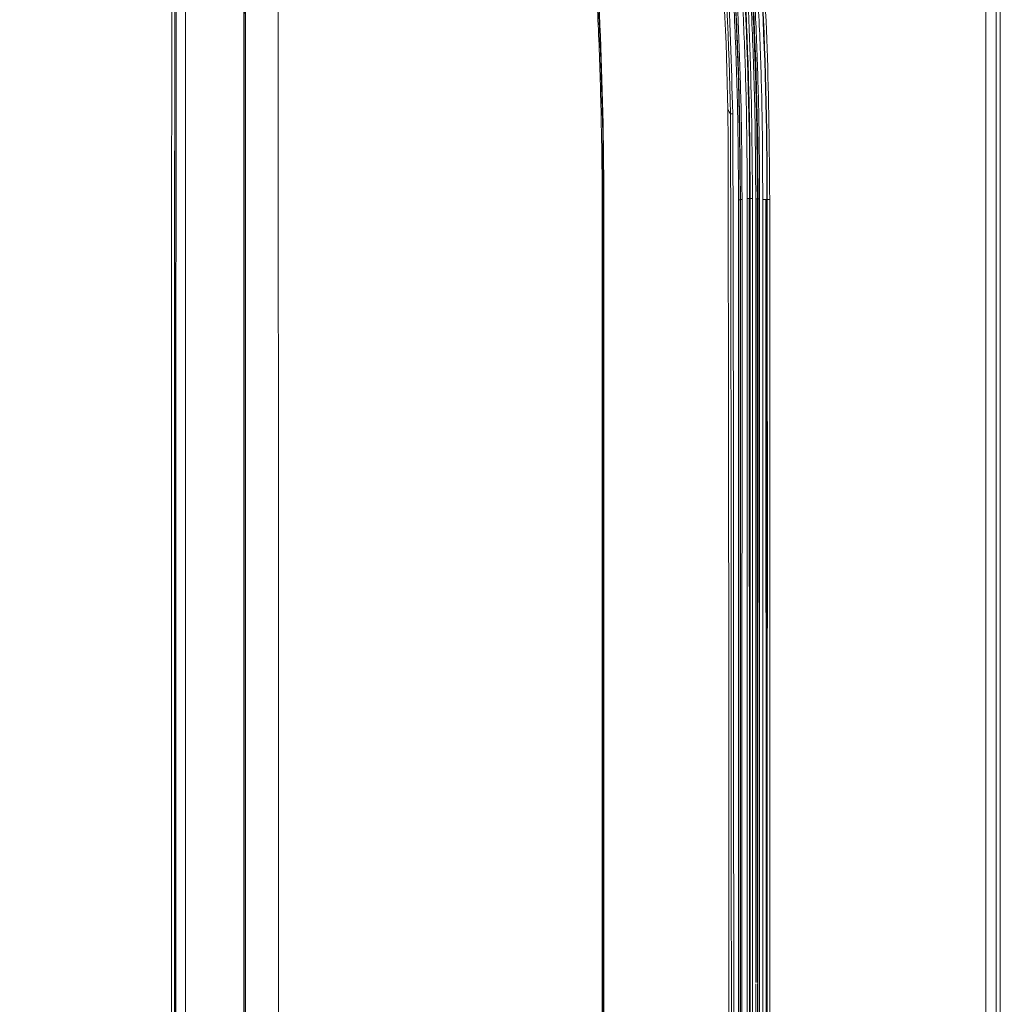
# Model space of a CAD drawing. Extents: x 4615668 to 9294084, y 16339 to 10688993.
# Tile 217 of 256: x 4720949 to 4720961, y 5342570 to 5342583. Entities that reach past the tile are written whole.
import ezdxf

# ---------------------------------------------------------------- set-up
doc = ezdxf.new("R2010")
doc.units = 0
doc.header["$MEASUREMENT"] = 0
doc.layers.add('WM_KLIM_urządzenia', color=3, linetype='Continuous', lineweight=13)
doc.layers.add('Wymiat 100', color=251, linetype='Continuous', lineweight=5)

# ---------------------------------------------------------------- blocks, each defined once
blk = doc.blocks.new('G$C189976BA')
at = {"layer": 'WM_KLIM_urządzenia', "linetype": 'Continuous'}
for p, q in [((83.338, 20.205), (83.338, 63.141)), ((78.203, 52.503), (78.21, 52.504)), ((78.206, 52.156), (78.213, 52.156)), ((79.98, 41.673), (79.981, 51.812)), ((80.096, 41.781), (80.095, 51.822)), ((80.107, 41.673), (80.107, 51.822)), ((80.197, 41.69), (80.197, 51.817)), ((80.309, 51.809), (80.315, 40.415)), ((80.095, 31.529), (80.096, 41.781)), ((78.207, 41.721), (78.207, 31.639)), ((79.981, 31.536), (79.98, 41.673))]:
    blk.add_line(p, q, dxfattribs=at)
for centre, major_axis, ratio, start_param, end_param in [((78.185, 52.503), (-0.0175, -0.0002), 0.002724, 3.196707, 4.553231), ((78.19, 51.804), (-0.0175, 0), 0.004408, 3.196704, 4.552584), ((79.951, 51.805), (0.0263, 0), 0.002512, 0.02618, 1.384944)]:
    blk.add_ellipse(centre, major_axis=major_axis, ratio=ratio, start_param=start_param, end_param=end_param, dxfattribs=at)
for points, knots in [([(68.648, 76.117), (68.84, 76.002), (69.222, 75.773), (69.778, 75.41), (70.317, 75.035), (70.839, 74.648), (71.344, 74.248), (71.832, 73.837), (72.303, 73.414), (72.758, 72.98), (73.197, 72.534), (73.619, 72.078), (74.583, 70.972), (76.074, 68.904), (77.321, 66.414), (78.193, 64.12), (78.734, 62.365), (79.17, 60.502), (79.488, 58.738), (79.717, 57.022), (79.874, 55.233), (79.962, 53.499), (79.972, 52.362), (79.977, 51.805)], [0, 0, 0, 0, 0.023837, 0.047401, 0.070711, 0.093787, 0.116648, 0.139312, 0.161799, 0.184127, 0.206312, 0.228372, 0.250324, 0.362591, 0.498941, 0.545611, 0.624112, 0.694399, 0.749402, 0.815055, 0.878883, 0.940626, 1, 1, 1, 1]), ([(79.956, 51.805), (79.953, 52.183), (79.949, 52.93), (79.912, 54.04), (79.853, 55.127), (79.769, 56.192), (79.661, 57.235), (79.529, 58.255), (79.373, 59.253), (79.193, 60.228), (78.988, 61.181), (78.758, 62.112), (78.504, 63.02), (78.226, 63.906), (77.923, 64.769), (77.525, 65.79), (77.009, 66.952), (76.345, 68.233), (75.614, 69.448), (74.816, 70.598), (73.952, 71.682), (73.021, 72.7), (72.024, 73.652), (70.96, 74.538), (69.834, 75.362), (69.037, 75.85), (68.636, 76.096)], [0, 0, 0, 0, 0.04023, 0.079682, 0.118374, 0.156329, 0.193568, 0.230116, 0.265998, 0.301241, 0.335873, 0.369925, 0.403428, 0.436415, 0.468922, 0.500984, 0.553239, 0.60442, 0.654723, 0.70435, 0.753511, 0.802426, 0.851313, 0.900393, 0.949884, 1, 1, 1, 1]), ([(79.819, 52.973), (79.781, 54.791), (79.644, 56.607), (79.117, 60.205), (78.726, 61.987), (77.604, 65.444), (76.875, 67.122), (75.485, 69.466), (74.971, 70.218), (73.85, 71.648), (73.241, 72.325), (72.593, 72.963)], [0, 0, 0, 0, 0.25, 0.25, 0.5, 0.5, 0.75, 0.75, 0.875, 0.875, 1, 1, 1, 1]), ([(79.852, 52.918), (79.815, 54.742), (79.679, 56.564), (79.152, 60.174), (78.76, 61.962), (77.635, 65.432), (76.904, 67.116), (75.044, 70.252), (73.907, 71.697), (72.607, 72.977)], [0, 0, 0, 0, 0.250001, 0.250001, 0.500002, 0.500002, 0.750003, 0.750003, 1, 1, 1, 1]), ([(72.626, 72.997), (72.788, 72.835), (73.11, 72.511), (73.574, 72.007), (74.022, 71.49), (74.598, 70.78), (75.273, 69.861), (76.244, 68.338), (77.287, 66.305), (78.253, 63.764), (78.979, 61.1), (79.416, 58.72), (79.676, 56.598), (79.824, 54.778), (79.863, 53.544), (79.882, 52.919)], [0, 0, 0, 0, 0.031316, 0.062575, 0.093808, 0.125047, 0.187638, 0.250003, 0.372184, 0.499931, 0.621651, 0.74995, 0.831026, 0.914327, 1, 1, 1, 1]), ([(79.98, 51.812), (79.977, 52.181), (79.973, 52.927), (79.936, 54.055), (79.873, 55.201), (79.779, 56.362), (79.642, 57.618), (79.433, 59.089), (79.129, 60.703), (78.795, 62.094), (78.566, 62.88), (78.49, 63.139)], [0, 0, 0, 0, 0.096657, 0.195126, 0.295247, 0.396867, 0.499845, 0.625972, 0.785647, 0.929436, 1, 1, 1, 1]), ([(78.516, 63.133), (78.591, 62.877), (78.741, 62.361), (78.942, 61.574), (79.127, 60.771), (79.293, 59.95), (79.443, 59.113), (79.574, 58.259), (79.688, 57.388), (79.785, 56.5), (79.864, 55.595), (79.925, 54.673), (79.969, 53.734), (79.996, 52.779), (79.999, 52.136), (80.001, 51.812)], [0, 0, 0, 0, 0.069826, 0.140679, 0.212606, 0.285652, 0.359861, 0.435273, 0.511929, 0.589867, 0.669123, 0.749731, 0.831726, 0.915139, 1, 1, 1, 1]), ([(80.068, 51.822), (80.066, 52.151), (80.064, 52.804), (80.036, 53.776), (79.991, 54.735), (79.926, 55.679), (79.842, 56.61), (79.718, 57.719), (79.536, 58.995), (79.275, 60.423), (78.967, 61.8), (78.714, 62.692), (78.589, 63.133)], [0, 0, 0, 0, 0.086155, 0.17112, 0.25493, 0.337621, 0.41923, 0.499795, 0.630229, 0.756935, 0.880119, 1, 1, 1, 1]), ([(78.718, 63.137), (78.792, 62.884), (78.94, 62.372), (79.139, 61.59), (79.323, 60.789), (79.49, 59.969), (79.639, 59.131), (79.771, 58.274), (79.886, 57.4), (79.982, 56.51), (80.062, 55.602), (80.123, 54.678), (80.167, 53.738), (80.194, 52.782), (80.197, 52.14), (80.199, 51.817)], [0, 0, 0, 0, 0.069154, 0.139585, 0.211307, 0.284328, 0.358652, 0.434277, 0.511193, 0.589406, 0.668926, 0.749754, 0.831884, 0.915305, 1, 1, 1, 1]), ([(80.208, 51.817), (80.207, 53.725), (80.108, 55.638), (79.641, 59.428), (79.272, 61.308), (78.726, 63.139)], [0, 0, 0, 0, 0.5, 0.5, 1, 1, 1, 1]), ([(78.752, 63.132), (78.826, 62.876), (78.976, 62.359), (79.175, 61.57), (79.359, 60.765), (79.525, 59.944), (79.673, 59.106), (79.804, 58.252), (79.917, 57.381), (80.013, 56.494), (80.092, 55.591), (80.153, 54.67), (80.196, 53.734), (80.223, 52.781), (80.227, 52.14), (80.228, 51.817)], [0, 0, 0, 0, 0.070026, 0.141048, 0.213112, 0.286264, 0.360544, 0.435994, 0.512654, 0.59056, 0.669749, 0.750255, 0.832112, 0.91535, 1, 1, 1, 1]), ([(80.268, 51.809), (80.267, 52.136), (80.266, 52.787), (80.239, 53.758), (80.194, 54.717), (80.129, 55.663), (80.046, 56.598), (79.921, 57.712), (79.741, 58.992), (79.48, 60.422), (79.175, 61.8), (78.923, 62.692), (78.799, 63.132)], [0, 0, 0, 0, 0.085721, 0.170431, 0.254167, 0.336965, 0.418862, 0.499897, 0.630479, 0.75722, 0.880321, 1, 1, 1, 1]), ([(78.622, 63.124), (79.167, 61.296), (79.533, 59.419), (80, 55.636), (80.102, 53.728), (80.099, 51.822)], [0, 0, 0, 0, 0.5, 0.5, 1, 1, 1, 1]), ([(80.105, 51.822), (80.104, 52.161), (80.101, 52.859), (80.069, 53.937), (80.009, 55.079), (79.914, 56.283), (79.75, 57.803), (79.502, 59.464), (79.17, 61.087), (78.881, 62.256), (78.699, 62.882), (78.63, 63.122)], [0, 0, 0, 0, 0.088758, 0.183128, 0.283097, 0.388654, 0.499798, 0.684202, 0.829028, 0.934289, 1, 1, 1, 1]), ([(78.658, 63.13), (78.73, 62.881), (78.876, 62.378), (79.071, 61.611), (79.252, 60.827), (79.415, 60.027), (79.562, 59.209), (79.693, 58.375), (79.851, 57.2), (80.005, 55.667), (80.119, 53.763), (80.131, 52.475), (80.137, 51.822)], [0, 0, 0, 0, 0.068108, 0.137267, 0.207517, 0.278901, 0.351456, 0.425221, 0.500231, 0.662395, 0.828887, 1, 1, 1, 1]), ([(80.178, 51.817), (80.176, 52.198), (80.171, 52.954), (80.133, 54.076), (80.072, 55.174), (79.987, 56.25), (79.876, 57.302), (79.742, 58.331), (79.583, 59.336), (79.4, 60.319), (79.191, 61.278), (78.96, 62.214), (78.784, 62.827), (78.696, 63.13)], [0, 0, 0, 0, 0.099974, 0.197966, 0.294026, 0.388208, 0.480568, 0.571166, 0.660063, 0.747326, 0.833021, 0.917221, 1, 1, 1, 1]), ([(78.853, 63.123), (79.395, 61.292), (79.758, 59.413), (80.224, 55.626), (80.326, 53.716), (80.321, 51.809)], [0, 0, 0, 0, 0.5, 0.5, 1, 1, 1, 1]), ([(80.326, 51.809), (80.332, 53.716), (80.23, 55.626), (79.764, 59.412), (79.402, 61.291), (78.86, 63.122)], [0, 0, 0, 0, 0.5, 0.5, 1, 1, 1, 1]), ([(78.888, 63.13), (78.96, 62.881), (79.105, 62.378), (79.299, 61.612), (79.478, 60.828), (79.64, 60.027), (79.787, 59.209), (79.917, 58.373), (80.075, 57.192), (80.229, 55.654), (80.342, 53.747), (80.353, 52.46), (80.358, 51.809)], [0, 0, 0, 0, 0.067914, 0.136931, 0.207094, 0.278443, 0.351015, 0.424847, 0.499975, 0.662954, 0.82953, 1, 1, 1, 1]), ([(83.15, 41.673), (83.15, 45.249), (83.151, 52.401), (83.146, 59.553), (83.143, 63.129)], [0, 0, 0, 0, 0.5, 1, 1, 1, 1]), ([(83.283, 63.131), (83.283, 61.418), (83.283, 59.705), (83.283, 55.027), (83.283, 52.062), (83.283, 47.615), (83.283, 46.132), (83.284, 43.658), (83.284, 42.665), (83.284, 41.673)], [0, 0, 0, 0, 0.23948, 0.23948, 0.653998, 0.653998, 0.861257, 0.861257, 1, 1, 1, 1]), ([(72.68, 62.618), (72.679, 61.457), (72.677, 60.296), (72.671, 55.276), (72.669, 51.418), (72.667, 45.597), (72.667, 43.635), (72.667, 41.673)], [0, 0, 0, 0, 0.166312, 0.166312, 0.718994, 0.718994, 1, 1, 1, 1]), ([(73.58, 41.721), (73.58, 43.051), (73.58, 44.38), (73.58, 46.471), (73.58, 47.233), (73.58, 48.757), (73.58, 49.519), (73.58, 51.043), (73.579, 51.805), (73.579, 54.091), (73.578, 55.615), (73.578, 57.901), (73.577, 58.663), (73.577, 60.187), (73.576, 60.948), (73.576, 61.901), (73.576, 62.091), (73.576, 62.282)], [0, 0, 0, 0, 0.193946, 0.193946, 0.305126, 0.305126, 0.416306, 0.416306, 0.527485, 0.527485, 0.749846, 0.749846, 0.861025, 0.861025, 0.972205, 0.972205, 1, 1, 1, 1]), ([(73.582, 62.282), (73.582, 62.092), (73.582, 61.901), (73.583, 60.949), (73.583, 60.187), (73.584, 58.663), (73.584, 57.901), (73.585, 55.615), (73.585, 54.091), (73.586, 51.805), (73.586, 51.043), (73.586, 49.519), (73.586, 48.757), (73.587, 47.233), (73.587, 46.471), (73.587, 44.38), (73.587, 43.051), (73.587, 41.721)], [0, 0, 0, 0, 0.027795, 0.027795, 0.138975, 0.138975, 0.250155, 0.250155, 0.472516, 0.472516, 0.583695, 0.583695, 0.694875, 0.694875, 0.806054, 0.806054, 1, 1, 1, 1]), ([(78.188, 52.503), (78.181, 52.853), (78.168, 53.546), (78.12, 54.574), (78.052, 55.58), (77.962, 56.564), (77.851, 57.527), (77.717, 58.469), (77.562, 59.388), (77.387, 60.287), (77.249, 60.875), (77.181, 61.167)], [0, 0, 0, 0, 0.120087, 0.237782, 0.353143, 0.466231, 0.577111, 0.685852, 0.792528, 0.897216, 1, 1, 1, 1]), ([(77.196, 61.171), (77.497, 59.928), (77.738, 58.587), (78.079, 55.714), (78.18, 54.17), (78.203, 52.503)], [0, 0, 0, 0, 0.5, 0.5, 1, 1, 1, 1]), ([(79.831, 41.673), (79.831, 41.863), (79.831, 42.052), (79.831, 43.001), (79.83, 43.76), (79.83, 45.277), (79.829, 46.036), (79.828, 47.174), (79.828, 47.554), (79.827, 48.312), (79.827, 48.692), (79.825, 49.721), (79.824, 50.372), (79.822, 51.347), (79.821, 51.672), (79.82, 52.323), (79.82, 52.648), (79.819, 52.973)], [0, 0, 0, 0, 0.050363, 0.050363, 0.251817, 0.251817, 0.453271, 0.453271, 0.553998, 0.553998, 0.654724, 0.654724, 0.827362, 0.827362, 0.913681, 0.913681, 1, 1, 1, 1]), ([(79.852, 52.919), (79.854, 52.919), (79.86, 52.919), (79.874, 52.919), (79.882, 52.919)], [0, 0, 0, 0, 0.394489, 1, 1, 1, 1]), ([(79.863, 41.792), (79.862, 42.719), (79.862, 44.573), (79.86, 47.355), (79.858, 50.137), (79.854, 51.991), (79.852, 52.919)], [0, 0, 0, 0, 0.25, 0.5, 0.75, 1, 1, 1, 1]), ([(79.882, 52.919), (79.884, 52.156), (79.885, 51.393), (79.887, 50.251), (79.888, 49.871), (79.889, 49.112), (79.889, 48.733), (79.89, 48.164), (79.89, 47.974), (79.891, 47.026), (79.891, 46.267), (79.892, 44.749), (79.892, 43.99), (79.893, 42.751), (79.893, 42.272), (79.893, 41.792)], [0, 0, 0, 0, 0.205694, 0.205694, 0.307989, 0.307989, 0.410285, 0.410285, 0.461432, 0.461432, 0.666022, 0.666022, 0.870611, 0.870611, 1, 1, 1, 1]), ([(78.194, 41.721), (78.194, 43.405), (78.194, 46.766), (78.193, 50.127), (78.193, 51.804)], [0, 0, 0, 0, 0.500987, 1, 1, 1, 1]), ([(78.208, 51.804), (78.208, 51.649), (78.208, 51.493), (78.208, 50.716), (78.208, 50.094), (78.208, 49.161), (78.208, 48.851), (78.208, 48.229), (78.208, 47.918), (78.208, 46.985), (78.208, 46.363), (78.208, 45.431), (78.208, 45.12), (78.208, 44.498), (78.208, 44.187), (78.208, 43.158), (78.208, 42.44), (78.208, 41.721)], [0, 0, 0, 0, 0.046252, 0.046252, 0.23126, 0.23126, 0.323764, 0.323764, 0.416268, 0.416268, 0.601276, 0.601276, 0.69378, 0.69378, 0.786283, 0.786283, 1, 1, 1, 1]), ([(78.214, 51.804), (78.214, 51.649), (78.214, 51.493), (78.215, 50.716), (78.215, 50.094), (78.215, 49.161), (78.215, 48.851), (78.215, 48.229), (78.215, 47.918), (78.215, 46.985), (78.215, 46.363), (78.215, 45.431), (78.215, 45.12), (78.215, 44.498), (78.215, 44.187), (78.215, 43.158), (78.215, 42.44), (78.215, 41.721)], [0, 0, 0, 0, 0.046252, 0.046252, 0.231259, 0.231259, 0.323763, 0.323763, 0.416267, 0.416267, 0.601274, 0.601274, 0.693778, 0.693778, 0.786282, 0.786282, 1, 1, 1, 1]), ([(79.956, 41.853), (79.956, 41.857), (79.956, 41.862), (79.956, 41.884), (79.956, 41.901), (79.956, 41.989), (79.956, 42.059), (79.956, 42.41), (79.956, 42.69), (79.956, 44.094), (79.956, 45.216), (79.956, 48.161), (79.956, 49.983), (79.956, 51.805)], [0, 0, 0, 0, 0.001322, 0.001322, 0.006609, 0.006609, 0.027757, 0.027757, 0.112349, 0.112349, 0.450719, 0.450719, 1, 1, 1, 1]), ([(79.979, 41.673), (79.979, 43.912), (79.979, 46.151), (79.979, 49.531), (79.979, 50.671), (79.98, 51.812)], [0, 0, 0, 0, 0.662545, 0.662545, 1, 1, 1, 1]), ([(80.001, 51.812), (80.001, 51.794), (80.001, 51.777), (80.001, 50.636), (80.001, 49.513), (80, 46.151), (80, 43.912), (80, 41.673)], [0, 0, 0, 0, 0.00519, 0.00519, 0.337454, 0.337454, 1, 1, 1, 1]), ([(80.067, 41.673), (80.067, 43.364), (80.068, 46.747), (80.068, 50.131), (80.067, 51.822)], [0, 0, 0, 0, 0.5, 1, 1, 1, 1]), ([(80.099, 51.822), (80.099, 51.701), (80.099, 51.579), (80.099, 50.972), (80.099, 50.487), (80.099, 49.03), (80.099, 48.059), (80.099, 46.185), (80.099, 45.283), (80.099, 44.069), (80.099, 43.757), (80.099, 42.855), (80.099, 42.264), (80.098, 41.673)], [0, 0, 0, 0, 0.035883, 0.035883, 0.179416, 0.179416, 0.466483, 0.466483, 0.733242, 0.733242, 0.825319, 0.825319, 1, 1, 1, 1]), ([(80.105, 41.673), (80.105, 43.364), (80.106, 46.748), (80.105, 50.131), (80.105, 51.822)], [0, 0, 0, 0, 0.5, 1, 1, 1, 1]), ([(80.136, 51.822), (80.137, 50.131), (80.138, 46.748), (80.137, 43.364), (80.136, 41.673)], [0, 0, 0, 0, 0.5, 1, 1, 1, 1]), ([(80.178, 41.69), (80.178, 43.378), (80.178, 46.754), (80.178, 50.129), (80.178, 51.817)], [0, 0, 0, 0, 0.5, 1, 1, 1, 1]), ([(80.199, 51.817), (80.199, 50.129), (80.199, 46.753), (80.199, 43.378), (80.199, 41.69)], [0, 0, 0, 0, 0.5, 1, 1, 1, 1]), ([(80.228, 51.817), (80.228, 51.799), (80.228, 51.782), (80.228, 51.694), (80.228, 51.624), (80.228, 51.273), (80.228, 50.992), (80.228, 50.423), (80.228, 50.134), (80.228, 49.32), (80.228, 48.794), (80.228, 48.006), (80.228, 47.743), (80.228, 46.954), (80.228, 46.429), (80.228, 45.377), (80.228, 44.852), (80.228, 44.063), (80.228, 43.8), (80.228, 43.012), (80.228, 42.486), (80.228, 41.87), (80.228, 41.78), (80.228, 41.69)], [0, 0, 0, 0, 0.005196, 0.005196, 0.025981, 0.025981, 0.109121, 0.109121, 0.194666, 0.194666, 0.3504, 0.3504, 0.428266, 0.428266, 0.584, 0.584, 0.739734, 0.739734, 0.817601, 0.817601, 0.973335, 0.973335, 1, 1, 1, 1]), ([(80.268, 41.686), (80.269, 43.373), (80.27, 46.748), (80.269, 50.122), (80.268, 51.809)], [0, 0, 0, 0, 0.5, 1, 1, 1, 1]), ([(80.321, 51.809), (80.321, 50.192), (80.323, 46.817), (80.322, 43.443), (80.321, 41.686)], [0, 0, 0, 0, 0.479383, 1, 1, 1, 1]), ([(80.327, 41.673), (80.327, 42.102), (80.327, 42.532), (80.327, 44.68), (80.328, 46.398), (80.328, 48.917), (80.327, 49.719), (80.327, 50.95), (80.327, 51.38), (80.326, 51.809)], [0, 0, 0, 0, 0.127124, 0.127124, 0.635622, 0.635622, 0.872876, 0.872876, 1, 1, 1, 1]), ([(80.358, 51.809), (80.359, 50.12), (80.36, 46.741), (80.359, 43.362), (80.358, 41.673)], [0, 0, 0, 0, 0.5, 1, 1, 1, 1]), ([(79.862, 31.576), (79.863, 33.268), (79.862, 34.959), (79.862, 36.84), (79.862, 37.03), (79.862, 37.599), (79.862, 37.978), (79.862, 39.117), (79.862, 39.875), (79.863, 41.02), (79.863, 41.406), (79.863, 41.792)], [0, 0, 0, 0, 0.496712, 0.496712, 0.552426, 0.552426, 0.663854, 0.663854, 0.886711, 0.886711, 1, 1, 1, 1]), ([(79.893, 41.792), (79.893, 40.94), (79.893, 39.238), (79.893, 35.833), (79.893, 33.279), (79.892, 31.576)], [0, 0, 0, 0, 0.25, 0.5, 1, 1, 1, 1]), ([(79.956, 31.546), (79.956, 31.564), (79.956, 31.581), (79.956, 31.669), (79.956, 31.739), (79.956, 32.09), (79.956, 32.371), (79.956, 35.407), (79.956, 38.162), (79.956, 41.229), (79.956, 41.541), (79.956, 41.853)], [0, 0, 0, 0, 0.005105, 0.005105, 0.025527, 0.025527, 0.107213, 0.107213, 0.909267, 0.909267, 1, 1, 1, 1]), ([(79.977, 41.853), (79.977, 41.541), (79.977, 41.229), (79.977, 37.794), (79.977, 34.67), (79.977, 31.546)], [0, 0, 0, 0, 0.090732, 0.090732, 1, 1, 1, 1]), ([(72.68, 20.728), (72.679, 21.889), (72.677, 23.05), (72.671, 28.07), (72.669, 31.928), (72.667, 37.749), (72.667, 39.711), (72.667, 41.673)], [0, 0, 0, 0, 0.166317, 0.166317, 0.718995, 0.718995, 1, 1, 1, 1]), ([(73.576, 21.161), (73.576, 21.352), (73.576, 21.542), (73.576, 22.494), (73.577, 23.256), (73.577, 24.78), (73.578, 25.542), (73.578, 27.828), (73.579, 29.352), (73.579, 31.638), (73.58, 32.4), (73.58, 33.924), (73.58, 34.686), (73.58, 36.21), (73.58, 36.972), (73.58, 39.063), (73.58, 40.392), (73.58, 41.721)], [0, 0, 0, 0, 0.027795, 0.027795, 0.138975, 0.138975, 0.250154, 0.250154, 0.472515, 0.472515, 0.583694, 0.583694, 0.694874, 0.694874, 0.806054, 0.806054, 1, 1, 1, 1]), ([(73.587, 41.721), (73.587, 40.392), (73.587, 39.063), (73.587, 36.972), (73.587, 36.21), (73.586, 34.686), (73.586, 33.924), (73.586, 32.4), (73.586, 31.638), (73.585, 29.352), (73.585, 27.828), (73.584, 25.542), (73.584, 24.78), (73.583, 23.256), (73.583, 22.494), (73.582, 21.542), (73.582, 21.351), (73.582, 21.161)], [0, 0, 0, 0, 0.193946, 0.193946, 0.305125, 0.305125, 0.416305, 0.416305, 0.527484, 0.527484, 0.749845, 0.749845, 0.861025, 0.861025, 0.972205, 0.972205, 1, 1, 1, 1]), ([(78.193, 31.639), (78.193, 33.316), (78.194, 36.677), (78.194, 40.038), (78.194, 41.721)], [0, 0, 0, 0, 0.499015, 1, 1, 1, 1]), ([(78.208, 41.721), (78.208, 40.041), (78.208, 37.52), (78.208, 34.16), (78.208, 32.479), (78.208, 31.639)], [0, 0, 0, 0, 0.5, 0.75, 1, 1, 1, 1]), ([(78.214, 31.639), (78.214, 31.781), (78.214, 31.923), (78.215, 32.633), (78.215, 33.202), (78.215, 34.054), (78.215, 34.338), (78.215, 35.19), (78.215, 35.759), (78.215, 36.611), (78.215, 36.895), (78.215, 37.748), (78.215, 38.316), (78.215, 39.168), (78.215, 39.452), (78.215, 40.398), (78.215, 41.06), (78.215, 41.721)], [0, 0, 0, 0, 0.042269, 0.042269, 0.211346, 0.211346, 0.295884, 0.295884, 0.46496, 0.46496, 0.549498, 0.549498, 0.718575, 0.718575, 0.803113, 0.803113, 1, 1, 1, 1]), ([(79.831, 41.673), (79.831, 41.483), (79.831, 41.293), (79.831, 40.345), (79.831, 39.586), (79.831, 38.069), (79.831, 37.31), (79.831, 35.724), (79.831, 34.897), (79.831, 33.244), (79.831, 32.417), (79.831, 31.59)], [0, 0, 0, 0, 0.056443, 0.056443, 0.282213, 0.282213, 0.507984, 0.507984, 0.753992, 0.753992, 1, 1, 1, 1]), ([(79.98, 31.536), (79.979, 33.737), (79.979, 35.938), (79.979, 39.317), (79.979, 40.495), (79.979, 41.673)], [0, 0, 0, 0, 0.651363, 0.651363, 1, 1, 1, 1]), ([(80, 41.673), (80, 41.655), (80, 41.638), (80, 41.55), (80, 41.48), (80, 41.129), (80, 40.848), (80, 39.445), (80, 38.323), (80.001, 35.312), (80.001, 33.424), (80.001, 31.536)], [0, 0, 0, 0, 0.005191, 0.005191, 0.025954, 0.025954, 0.109006, 0.109006, 0.441215, 0.441215, 1, 1, 1, 1]), ([(80.067, 31.529), (80.068, 33.219), (80.068, 36.601), (80.067, 39.982), (80.067, 41.673)], [0, 0, 0, 0, 0.5, 1, 1, 1, 1]), ([(80.105, 31.529), (80.105, 31.65), (80.105, 31.771), (80.105, 32.379), (80.105, 32.864), (80.106, 33.835), (80.106, 34.321), (80.106, 35.292), (80.106, 35.778), (80.106, 36.749), (80.106, 37.235), (80.106, 37.964), (80.106, 38.206), (80.105, 38.935), (80.105, 39.42), (80.105, 40.495), (80.105, 41.084), (80.105, 41.673)], [0, 0, 0, 0, 0.035905, 0.035905, 0.179529, 0.179529, 0.323154, 0.323154, 0.466778, 0.466778, 0.610403, 0.610403, 0.682215, 0.682215, 0.82584, 0.82584, 1, 1, 1, 1]), ([(80.136, 41.673), (80.137, 39.982), (80.138, 36.601), (80.137, 33.219), (80.136, 31.529)], [0, 0, 0, 0, 0.5, 1, 1, 1, 1]), ([(80.178, 31.524), (80.178, 33.216), (80.178, 36.599), (80.178, 39.981), (80.178, 41.673)], [0, 0, 0, 0, 0.5, 1, 1, 1, 1]), ([(80.199, 41.673), (80.199, 41.541), (80.199, 41.41), (80.199, 40.753), (80.199, 40.227), (80.199, 38.65), (80.199, 37.598), (80.199, 35.495), (80.199, 34.444), (80.199, 32.77), (80.199, 32.147), (80.199, 31.524)], [0, 0, 0, 0, 0.038853, 0.038853, 0.194265, 0.194265, 0.505089, 0.505089, 0.815913, 0.815913, 1, 1, 1, 1]), ([(80.208, 31.524), (80.208, 31.656), (80.208, 31.787), (80.207, 32.444), (80.207, 32.97), (80.207, 34.022), (80.207, 34.547), (80.207, 35.336), (80.207, 35.599), (80.207, 36.387), (80.207, 36.913), (80.207, 37.965), (80.207, 38.49), (80.207, 39.279), (80.207, 39.542), (80.207, 40.33), (80.207, 40.856), (80.207, 41.484), (80.207, 41.587), (80.207, 41.689)], [0, 0, 0, 0, 0.038791, 0.038791, 0.193955, 0.193955, 0.349118, 0.349118, 0.4267, 0.4267, 0.581864, 0.581864, 0.737027, 0.737027, 0.814609, 0.814609, 0.969773, 0.969773, 1, 1, 1, 1]), ([(80.228, 41.689), (80.228, 41.672), (80.228, 41.654), (80.228, 41.566), (80.228, 41.496), (80.228, 41.145), (80.228, 40.865), (80.228, 39.462), (80.228, 38.339), (80.228, 36.094), (80.228, 34.971), (80.228, 33.731), (80.228, 33.614), (80.228, 32.97), (80.228, 32.444), (80.228, 31.787), (80.228, 31.656), (80.228, 31.524)], [0, 0, 0, 0, 0.005177, 0.005177, 0.025883, 0.025883, 0.108708, 0.108708, 0.44001, 0.44001, 0.771312, 0.771312, 0.806046, 0.806046, 0.961209, 0.961209, 1, 1, 1, 1]), ([(80.265, 30.921), (80.266, 32.362), (80.266, 33.803), (80.267, 36.962), (80.268, 38.68), (80.268, 40.827), (80.268, 41.257), (80.268, 41.686)], [0, 0, 0, 0, 0.401533, 0.401533, 0.880306, 0.880306, 1, 1, 1, 1]), ([(80.321, 41.686), (80.321, 41.257), (80.321, 40.827), (80.321, 38.68), (80.32, 36.962), (80.319, 33.803), (80.319, 32.361), (80.318, 30.92)], [0, 0, 0, 0, 0.11969, 0.11969, 0.598449, 0.598449, 1, 1, 1, 1]), ([(80.324, 30.92), (80.324, 32.357), (80.325, 33.793), (80.326, 36.948), (80.326, 38.666), (80.327, 40.814), (80.327, 41.243), (80.327, 41.673)], [0, 0, 0, 0, 0.4008, 0.4008, 0.88016, 0.88016, 1, 1, 1, 1]), ([(80.358, 41.673), (80.358, 41.655), (80.358, 41.638), (80.358, 41.55), (80.358, 41.48), (80.358, 41.129), (80.358, 40.848), (80.358, 39.445), (80.358, 38.323), (80.357, 36.544), (80.357, 35.887), (80.356, 33.793), (80.356, 32.357), (80.355, 30.92)], [0, 0, 0, 0, 0.004894, 0.004894, 0.024468, 0.024468, 0.102765, 0.102765, 0.415954, 0.415954, 0.59919, 0.59919, 1, 1, 1, 1]), ([(83.143, 20.217), (83.146, 23.793), (83.151, 30.945), (83.15, 38.097), (83.15, 41.673)], [0, 0, 0, 0, 0.5, 1, 1, 1, 1]), ([(83.284, 41.673), (83.284, 40.375), (83.284, 39.077), (83.283, 34.278), (83.283, 30.777), (83.283, 26.634), (83.283, 25.991), (83.283, 23.638), (83.283, 21.926), (83.283, 20.215)], [0, 0, 0, 0, 0.181468, 0.181468, 0.670917, 0.670917, 0.760738, 0.760738, 1, 1, 1, 1])]:
    blk.add_open_spline(points, degree=3, knots=knots, dxfattribs=at)
for points, degree in [([(74.01, 41.721), (74.01, 48.712), (74.009, 55.703), (74.005, 62.693)], 3), ([(72.628, 41.673), (72.628, 48.655), (72.631, 55.637), (72.642, 62.619)], 3), ([(72.684, 62.618), (72.673, 55.637), (72.67, 48.655), (72.67, 41.673)], 3), ([(72.685, 41.673), (72.685, 48.655), (72.688, 55.637), (72.699, 62.618)], 3), ([(72.81, 62.617), (72.81, 55.637), (72.81, 48.655), (72.81, 41.673)], 3), ([(73.564, 41.721), (73.564, 48.575), (73.563, 55.429), (73.559, 62.282)], 3), ([(77.93, 57.037), (78.103, 55.533), (78.189, 54.018), (78.21, 52.504)], 3), ([(79.852, 52.918), (79.841, 52.936), (79.83, 52.955), (79.819, 52.973)], 3), ([(79.852, 52.919), (79.852, 52.918), (79.852, 52.918), (79.852, 52.918)], 3), ([(78.193, 51.804), (78.193, 52.037), (78.191, 52.27), (78.188, 52.503)], 3), ([(78.206, 51.804), (78.205, 52.037), (78.203, 52.27), (78.201, 52.503)], 3), ([(78.203, 52.503), (78.206, 52.27), (78.208, 52.037), (78.208, 51.804)], 3), ([(78.21, 52.504), (78.213, 52.272), (78.214, 52.039), (78.214, 51.804)], 3), ([(78.214, 51.804), (78.208, 51.804)], 1), ([(79.98, 51.812), (79.979, 51.81), (79.978, 51.807), (79.977, 51.805)], 3), ([(79.977, 51.805), (79.977, 48.488), (79.977, 45.17), (79.977, 41.853)], 3), ([(79.98, 51.812), (79.98, 51.812), (79.99, 51.812), (80.001, 51.812)], 3), ([(80.099, 51.822), (80.097, 51.822), (80.08, 51.822), (80.067, 51.822)], 3), ([(80.105, 51.822), (80.099, 51.822)], 1), ([(80.199, 51.817), (80.208, 51.817)], 1), ([(80.207, 41.69), (80.207, 45.066), (80.207, 48.441), (80.208, 51.817)], 3), ([(80.321, 51.809), (80.323, 51.809), (80.325, 51.809), (80.326, 51.809)], 3), ([(80.358, 51.809), (80.345, 51.809), (80.328, 51.809), (80.326, 51.809)], 3), ([(72.642, 20.727), (72.631, 27.708), (72.628, 34.691), (72.628, 41.673)], 3), ([(72.67, 41.673), (72.67, 34.691), (72.673, 27.709), (72.684, 20.728)], 3), ([(72.699, 20.728), (72.688, 27.709), (72.685, 34.691), (72.685, 41.673)], 3), ([(72.81, 20.728), (72.81, 27.709), (72.81, 34.691), (72.81, 41.673)], 3), ([(73.564, 41.721), (73.564, 34.868), (73.563, 28.014), (73.559, 21.161)], 3), ([(74.01, 41.721), (74.011, 34.731), (74.01, 27.74), (74.005, 20.75)], 3), ([(80.098, 41.673), (80.099, 38.291), (80.1, 34.91), (80.099, 31.529)], 3)]:
    blk.add_open_spline(points, degree=degree, dxfattribs=at)
for points, weights in [([(80.105, 51.822), (80.108, 51.822), (80.137, 51.822)], [0.999616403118, 0.668788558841, 0.996507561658]), ([(80.178, 51.817), (80.197, 51.817), (80.199, 51.817)], [1, 0.801125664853, 1]), ([(80.208, 51.817), (80.209, 51.817), (80.228, 51.817)], [1, 0.802341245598, 1]), ([(80.321, 51.809), (80.317, 51.809), (80.268, 51.809)], [1, 0.663717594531, 1])]:
    blk.add_rational_spline(points, weights, degree=2, dxfattribs=at)
blk = doc.blocks.new('G$CD8D7E6ED')
at = {"layer": 'WM_KLIM_urządzenia', "color": 7, "ltscale": 3, "xscale": 0.9960361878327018, "yscale": 0.9960361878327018, "zscale": 0.9960361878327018}
blk.add_blockref('G$C189976BA', (0, 305.737), dxfattribs=at)

msp = doc.modelspace()

# ---------------------------------------------------------------- block references
at = {"layer": 'Wymiat 100', "color": 5, "lineweight": 0, "ltscale": 40}
msp.add_blockref('G$CD8D7E6ED', (4720878.122, 5342222.905), dxfattribs=at)

doc.saveas('drawing.dxf')
